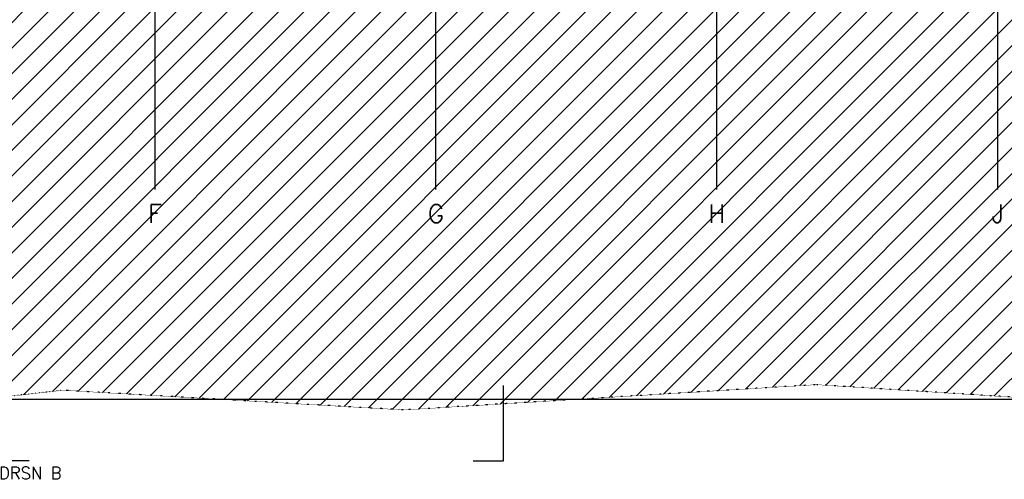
# Model space of a CAD drawing. Header units: millimetres. Extents: x -41560 to 117593, y -41642 to 17656.
# Tile 8 of 30: x -5203 to 11130, y -28179 to -20560. Entities that reach past the tile are written whole.
import ezdxf
from ezdxf.enums import TextEntityAlignment as Align

# ---------------------------------------------------------------- set-up
doc = ezdxf.new("R2010")
doc.units = ezdxf.units.MM
doc.header["$LTSCALE"] = 0.5
doc.linetypes.add('ACAD_ISO07W100', pattern=[3, 0, -3])
doc.linetypes.add('CENTER2', pattern=[28.575, 19.05, -3.175, 3.175, -3.175])
doc.layers.add('hulplijn', color=140, linetype='Continuous', plot=False)
for name, color, linetype in [('inrichting terrein', 7, 'ACAD_ISO07W100'), ('pen 0.70mm', 5, 'Continuous'), ('stramien', 9, 'CENTER2'), ('tekst 2.0mm', 211, 'Continuous'), ('tekst 3.0mm', 200, 'Continuous')]:
    doc.layers.add(name, color=color, linetype=linetype)
doc.styles.add('2.0mm tekst', font='romans.shx', dxfattribs={"height": 2})
doc.styles.add('3.0mm tekst', font='romans.shx', dxfattribs={"height": 3})

# ---------------------------------------------------------------- blocks, each defined once
blk = doc.blocks.new('doorsnedeaanduiding')
at = {"layer": 'hulplijn'}
for p, q in [((30108, -27829), (30108, -26579)), ((29608, -27829), (30108, -27829))]:
    blk.add_line(p, q, dxfattribs=at)
at = {"layer": 'pen 0.70mm'}
blk.add_line((22241, -27829), (21741, -27829), dxfattribs=at)
at = {"layer": 'hulplijn', "style": '3.0mm tekst'}
for p in [(29858, 14116), (-14319, -11379), (54620, -11379), (29858, -28179)]:
    blk.add_attdef('A', text='', height=300, dxfattribs=at).set_placement(p, align=Align.MIDDLE_CENTER)
at = {"layer": 'tekst 2.0mm', "insert": (21741, -27929), "char_height": 200, "width": 7941.85, "attachment_point": 1, "style": '2.0mm tekst'}
blk.add_mtext('DRSN B', dxfattribs=at)
blk = doc.blocks.new('1302-stramien-01')
at = {"layer": 'stramien'}
for p, q in [((23330, -23329), (23330, 10339)), ((27990, -23329), (27990, 10339)), ((32650, -23329), (32650, 10339)), ((37310, -23329), (37310, 10339))]:
    blk.add_line(p, q, dxfattribs=at)
at = {"layer": 'tekst 3.0mm', "char_height": 300, "width": 763.99, "attachment_point": 2, "style": '3.0mm tekst'}
for s, insert in [('F', (23330, -23579)), ('G', (27990, -23579)), ('H', (32650, -23579)), ('J', (37310, -23579))]:
    blk.add_mtext(s, dxfattribs=dict(at, insert=insert))

msp = doc.modelspace()

# ---------------------------------------------------------------- hatches: boundary and pattern name
at = {"layer": 'inrichting terrein', "ltscale": 0.5}
h = msp.add_hatch(dxfattribs=at)
h.set_pattern_fill('_USER', color=256, scale=300, angle=45, style=0, pattern_type=0)
h.set_pattern_definition([(45, (0, 0), (-212.132, 212.132), [])])
h.paths.add_polyline_path([(16042.1, -15964.6), (23982.1, -17783.4), (23982.1, -20210.4), (24159.6, -21626.3), (23982.1, -26855.7), (18454.6, -26533.3), (13868.5, -26981.9), (8013.5, -26609.7), (1169.9, -27028.8), (-4490.2, -26702.4), (-7062.7, -26993.8), (-10634.4, -26692), (-14746.2, -26911.3), (-18207.4, -26855.7), (-26287.9, -24119), (-34626, -21295.1), (-34155.9, -18820.7), (-33629.1, -16048.2), (-33336.3, -14506.8), (-32865.9, -12030.7), (-26637.9, -12215.7), (-26637.9, -13655.7), (-26637.9, -18855.7), (16062.1, -18855.7), (16062.1, -17333)])

# ---------------------------------------------------------------- linework, layer by layer
at = {"layer": 'hulplijn'}
msp.add_lwpolyline([(-38256.8, 6474.3), (23982.1, 6474.3), (23982.1, -26855.7), (-38256.8, -26855.7)], close=True, dxfattribs=at)
at = {"layer": 'inrichting terrein', "ltscale": 0.5}
msp.add_lwpolyline([(-26637.9, -18855.7), (16062.1, -18855.7), (16062.1, -17333), (16062.1, -17333), (16042.1, -15964.6), (23982.1, -17783.4), (23982.1, -20210.4), (24159.6, -21626.3), (23982.1, -26855.7), (18454.6, -26533.3), (13868.5, -26981.9), (8013.5, -26609.7), (1169.9, -27028.8), (-4490.2, -26702.4), (-7062.7, -26993.8)], dxfattribs=at)

# ---------------------------------------------------------------- block references
for name, p in [('doorsnedeaanduiding', (-27287.9, -45.7)), ('1302-stramien-01', (-26287.9, -45.7))]:
    msp.add_blockref(name, p)

doc.saveas('drawing.dxf')
